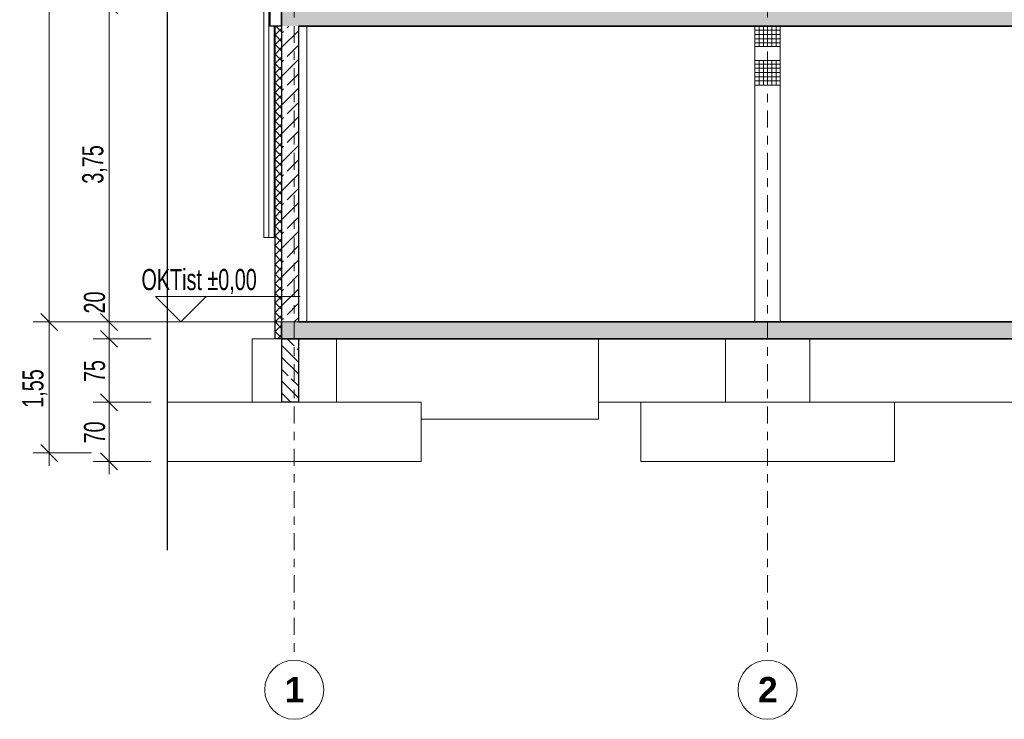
# Model space of a CAD drawing. Header units: metres. Extents: x -3.2 to 33.6, y -4.7 to 15.7.
# Tile 1 of 5: x -3.2 to 8.4, y -4.7 to 3.6. Entities that reach past the tile are written whole.
import ezdxf

# ---------------------------------------------------------------- set-up
doc = ezdxf.new("R2010")
doc.units = ezdxf.units.M
doc.header["$MEASUREMENT"] = 0
doc.linetypes.add('Raster', pattern=[0.4, 0.2, -0.1, 0, -0.1])
for name, color, linetype in [('Neubau_10 Fassade', 7, 'Continuous'), ('Neubau_10 Stütze', 7, 'Continuous'), ('Neubau_10 Wand Aussen', 7, 'Continuous'), ('Neubau_20 Decke Roh', 7, 'Continuous'), ('Neubau_20 Fundamente', 7, 'Continuous'), ('Neubau_20 Träger', 7, 'Continuous'), ('Neubau_50 Linien', 7, 'Continuous'), ('Neubau_86 Achsraster', 7, 'Continuous'), ('Neubau_93 1_100 Bemaßung', 7, 'Continuous')]:
    doc.layers.add(name, color=color, linetype=linetype)
doc.styles.add('ERSTELLTER_STIL_1', font='arialbd.ttf')
doc.styles.add('ERSTELLTER_STIL_2', font='GOTHIC.TTF', dxfattribs={"width": 0.7})
doc.dimstyles.new('ERSTELLTER_STIL__1', dxfattribs={"dimtxt": 0.25, "dimasz": 0.190285, "dimexe": 0.18, "dimexo": 0.5, "dimgap": 0, "dimtad": 1, "dimtih": 1, "dimtoh": 1, "dimzin": 0, "dimdsep": 46, "dimtxsty": 'ERSTELLTER_STIL_2', "dimblk": 'ARROWHEAD_6', "dimblk1": 'ARROWHEAD_6', "dimblk2": 'ARROWHEAD_6', "dimcen": 0.09, "dimclrd": 7, "dimclre": 7, "dimclrt": 7, "dimazin": 0, "dimtfac": 1, "dimtdec": 4, "dimtmove": 0, "dimatfit": 3, "dimfxl": 1, "dimtolj": 1, "dimtzin": 0, "dimarcsym": 0})
doc.dimstyles.new('ERSTELLTER_STIL__2', dxfattribs={"dimtxt": 0.25, "dimasz": 0.190285, "dimexe": 0.18, "dimexo": 0.5, "dimgap": 0, "dimtad": 1, "dimzin": 0, "dimdsep": 46, "dimtxsty": 'ERSTELLTER_STIL_2', "dimblk": 'ARROWHEAD_6', "dimblk1": 'ARROWHEAD_6', "dimblk2": 'ARROWHEAD_6', "dimcen": 0.09, "dimclrd": 7, "dimclre": 7, "dimclrt": 7, "dimazin": 0, "dimtfac": 1, "dimtdec": 4, "dimtmove": 0, "dimatfit": 3, "dimfxl": 1, "dimtolj": 1, "dimtzin": 0, "dimarcsym": 0})
pattern_1 = [(45, (0, 0), (-0.1697056, 0.1697056), []), (45, (-0.08485, 0.08485), (-0.1697056, 0.1697056), [0.18, -0.06])]
pattern_2 = [(0, (0, 0), (0, 0.05), []), (90, (0, 0), (-0.05, 0), [])]

# ---------------------------------------------------------------- blocks, each defined once
blk = doc.blocks.new('ARROWHEAD_6')
at = {"color": 0, "linetype": 'Continuous', "lineweight": 0}
for p, q in [((0, 0), (-1, 0)), ((-0.5, -0.5), (0.5, 0.5))]:
    blk.add_line(p, q, dxfattribs=at)
blk = doc.blocks.new('*D14')
at = {"layer": 'Neubau_93 1_100 Bemaßung', "color": 7, "linetype": 'Continuous', "lineweight": 13, "transparency": 16777216}
for p, q in [((-2.293, 3.85), (-2.092, 3.65)), ((-1.692, 3.75), (-2.38, 3.75)), ((-2.192, 0), (-2.192, 3.75)), ((-1.692, 0), (-2.38, 0)), ((-2.293, 0.1), (-2.092, -0.1)), ((-2.192, -0.15), (-2.192, 0))]:
    blk.add_line(p, q, dxfattribs=at)
at = {"layer": 'Neubau_93 1_100 Bemaßung', "color": 7, "lineweight": 13, "transparency": 16777216, "insert": (-2.213, 1.635), "char_height": 0.25, "attachment_point": 7, "rotation": 90, "style": 'ERSTELLTER_STIL_2'}
blk.add_mtext('\\A1;3,75', dxfattribs=at)
blk = doc.blocks.new('*D16')
at = {"layer": 'Neubau_93 1_100 Bemaßung', "color": 7, "linetype": 'Continuous', "lineweight": 13, "transparency": 16777216}
for p, q in [((-2.9, 12.2), (-2.9, 12.35)), ((-2.8, 12.1), (-3, 12.3)), ((-2.4, 12.2), (-3.088, 12.2)), ((-2.9, 0), (-2.9, 12.2)), ((-2.4, 0), (-3.088, 0)), ((-3, 0.1), (-2.8, -0.1)), ((-2.9, -0.15), (-2.9, 0))]:
    blk.add_line(p, q, dxfattribs=at)
at = {"layer": 'Neubau_93 1_100 Bemaßung', "color": 7, "lineweight": 13, "transparency": 16777216, "insert": (-2.921, 5.792), "char_height": 0.25, "attachment_point": 7, "rotation": 90, "style": 'ERSTELLTER_STIL_2'}
blk.add_mtext('\\A1;12,20', dxfattribs=at)
blk = doc.blocks.new('*D17')
at = {"layer": 'Neubau_93 1_100 Bemaßung', "color": 7, "linetype": 'Continuous', "lineweight": 13, "transparency": 16777216}
for p, q in [((-2.9, 0), (-2.9, 0.15)), ((-2.4, 0), (-3.088, 0)), ((-2.8, -0.1), (-3, 0.1)), ((-2.9, -1.55), (-2.9, 0)), ((-3, -1.45), (-2.8, -1.65)), ((-2.4, -1.55), (-3.088, -1.55)), ((-2.9, -1.7), (-2.9, -1.55))]:
    blk.add_line(p, q, dxfattribs=at)
at = {"layer": 'Neubau_93 1_100 Bemaßung', "color": 7, "lineweight": 13, "transparency": 16777216, "insert": (-2.921, -1.015), "char_height": 0.25, "attachment_point": 7, "rotation": 90, "style": 'ERSTELLTER_STIL_2'}
blk.add_mtext('\\A1;1,55', dxfattribs=at)
blk = doc.blocks.new('*D18')
at = {"layer": 'Neubau_93 1_100 Bemaßung', "color": 7, "linetype": 'Continuous', "lineweight": 13, "transparency": 16777216}
for p, q in [((-2.293, -0.85), (-2.092, -1.05)), ((-1.692, -0.95), (-2.38, -0.95)), ((-2.192, -1.65), (-2.192, -0.95)), ((-2.293, -1.55), (-2.092, -1.75)), ((-1.692, -1.65), (-2.38, -1.65)), ((-2.192, -1.8), (-2.192, -1.65))]:
    blk.add_line(p, q, dxfattribs=at)
at = {"layer": 'Neubau_93 1_100 Bemaßung', "color": 7, "lineweight": 13, "transparency": 16777216, "insert": (-2.236, -1.437), "char_height": 0.25, "attachment_point": 7, "rotation": 90, "style": 'ERSTELLTER_STIL_2'}
blk.add_mtext('\\A1;70', dxfattribs=at)
blk = doc.blocks.new('*D19')
at = {"layer": 'Neubau_93 1_100 Bemaßung', "color": 7, "linetype": 'Continuous', "lineweight": 13, "transparency": 16777216}
for p, q in [((-2.092, -0.3), (-2.293, -0.1)), ((-2.192, -0.95), (-2.192, -0.2)), ((-2.293, -0.85), (-2.092, -1.05)), ((-1.692, -0.95), (-2.38, -0.95))]:
    blk.add_line(p, q, dxfattribs=at)
at = {"layer": 'Neubau_93 1_100 Bemaßung', "color": 7, "lineweight": 13, "transparency": 16777216, "insert": (-2.236, -0.712), "char_height": 0.25, "attachment_point": 7, "rotation": 90, "style": 'ERSTELLTER_STIL_2'}
blk.add_mtext('\\A1;75', dxfattribs=at)
blk = doc.blocks.new('*D20')
at = {"layer": 'Neubau_93 1_100 Bemaßung', "color": 7, "linetype": 'Continuous', "lineweight": 13, "transparency": 16777216}
for p, q in [((-2.192, 0), (-2.192, 0.15)), ((-2.293, 0.1), (-2.092, -0.1)), ((-1.692, 0), (-2.38, 0)), ((-2.092, -0.3), (-2.293, -0.1)), ((-2.192, -0.2), (-2.192, 0)), ((-1.692, -0.2), (-2.38, -0.2)), ((-2.192, -0.95), (-2.192, -0.2))]:
    blk.add_line(p, q, dxfattribs=at)
at = {"layer": 'Neubau_93 1_100 Bemaßung', "color": 7, "lineweight": 13, "transparency": 16777216, "insert": (-2.236, 0.1), "char_height": 0.25, "attachment_point": 7, "rotation": 90, "style": 'ERSTELLTER_STIL_2'}
blk.add_mtext('\\A1;20', dxfattribs=at)

msp = doc.modelspace()

# ---------------------------------------------------------------- hatches: boundary and pattern name
at = {"layer": 'Neubau_10 Fassade', "linetype": 'Continuous', "lineweight": 0, "true_color": 0x000000}
h = msp.add_hatch(dxfattribs=at)
h.set_pattern_fill('DÄMMUNG_HART_1', color=18, style=0, pattern_type=2)
h.set_pattern_definition([(45, (0, 0), (-0.0565685, 0.0565685), []), (135, (0, 0), (0.0565685, 0.0565685), [])])
h.paths.add_polyline_path([(-0.23, 3.5), (-0.23, -0.2), (-0.15, -0.2), (-0.15, 3.5)])
at = {"layer": 'Neubau_10 Wand Aussen', "linetype": 'Continuous', "lineweight": 0, "true_color": 0x000000}
h = msp.add_hatch(dxfattribs=at)
h.set_pattern_fill('BETON_STAHLBETON', color=18, style=0, pattern_type=2)
h.set_pattern_definition(pattern_1)
h.paths.add_polyline_path([(-0.15, 0), (0.05, 0), (0.05, 3.5), (-0.15, 3.5)])
h = msp.add_hatch(dxfattribs=at)
h.set_pattern_fill('BETON_WU', color=18, style=0, pattern_type=2)
h.set_pattern_definition([(135, (0, 0), (0.21213, 0.21213), []), (135, (-0.0707, -0.0707), (0.21213, 0.21213), []), (135, (-0.14142, -0.14142), (0.21213, 0.21213), [0.15, -0.05])])
h.paths.add_polyline_path([(-0.15, -0.95), (0.05, -0.95), (0.05, -0.2), (-0.15, -0.2)])
at = {"layer": 'Neubau_20 Decke Roh', "linetype": 'Continuous', "lineweight": 0, "true_color": 0x000000}
h = msp.add_hatch(dxfattribs=at)
h.set_pattern_fill('BETON_STAHLBETON', color=18, style=0, pattern_type=2)
h.set_pattern_definition(pattern_1)
h.paths.add_polyline_path([(-0.15, 3.5), (28.15, 3.5), (28.15, 3.75), (-0.15, 3.75)])
h = msp.add_hatch(dxfattribs=at)
h.set_pattern_fill('BETON_STAHLBETON', color=18, style=0, pattern_type=2)
h.set_pattern_definition(pattern_1)
h.paths.add_polyline_path([(-0.15, -0.2), (29.95, -0.2), (29.95, 0), (-0.15, 0)])
at = {"layer": 'Neubau_20 Träger', "linetype": 'Continuous', "lineweight": 0, "true_color": 0x000000}
h = msp.add_hatch(dxfattribs=at)
h.set_pattern_fill('BETON_FERTIGTEIL_TRÄGER', color=18, style=0, pattern_type=2)
h.set_pattern_definition(pattern_2)
h.paths.add_polyline_path([(5.45, 3.5), (5.45, 3.259), (5.75, 3.259), (5.75, 3.5)])
h = msp.add_hatch(dxfattribs=at)
h.set_pattern_fill('BETON_FERTIGTEIL_TRÄGER', color=18, style=0, pattern_type=2)
h.set_pattern_definition(pattern_2)
h.paths.add_polyline_path([(5.45, 2.8), (5.75, 2.8), (5.75, 3.091), (5.45, 3.091)])

# ---------------------------------------------------------------- linework, layer by layer
at = {"layer": 'Neubau_10 Fassade', "color": 8, "linetype": 'Continuous', "lineweight": 18}
for p, q in [((-0.36, 1), (-0.36, 8.995)), ((-0.3, 1), (-0.3, 8.995)), ((-0.24, 1), (-0.24, 3.5)), ((-0.36, 1), (-0.3, 1)), ((-0.3, 1), (-0.24, 1))]:
    msp.add_line(p, q, dxfattribs=at)
at = {"layer": 'Neubau_10 Fassade', "color": 7, "linetype": 'Continuous', "lineweight": 25}
for p, q in [((-0.29, 8.995), (-0.29, 3.5)), ((-0.23, 3.5), (-0.29, 3.5)), ((-0.23, 3.5), (-0.23, -0.2)), ((-0.15, 3.5), (-0.23, 3.5)), ((-0.15, 3.5), (-0.15, 0)), ((-0.15, -0.2), (-0.23, -0.2))]:
    msp.add_line(p, q, dxfattribs=at)
at = {"layer": 'Neubau_10 Stütze', "color": 8, "linetype": 'Continuous', "lineweight": 18}
for p, q in [((0.15, 3.1), (0.15, 3.5)), ((0.15, 2.8), (0.15, 3.1)), ((0.15, 0), (0.15, 2.8)), ((5.45, 0), (5.45, 2.8)), ((5.75, 0), (5.75, 2.8))]:
    msp.add_line(p, q, dxfattribs=at)
at = {"layer": 'Neubau_10 Wand Aussen', "color": 7, "linetype": 'Continuous', "lineweight": 25}
for p, q in [((0.05, 3.5), (0.05, 0)), ((-0.15, -0.2), (-0.15, -0.95)), ((0.05, -0.2), (0.05, -0.95)), ((0.05, -0.95), (-0.15, -0.95))]:
    msp.add_line(p, q, dxfattribs=at)
at = {"layer": 'Neubau_10 Wand Aussen', "color": 8, "linetype": 'Continuous', "lineweight": 18}
for p, q in [((3.6, -0.95), (3.6, -0.2)), ((4.1, -0.95), (3.6, -0.95)), ((9.7, -0.95), (7.1, -0.95))]:
    msp.add_line(p, q, dxfattribs=at)
at = {"layer": 'Neubau_20 Decke Roh', "color": 7, "linetype": 'Continuous', "lineweight": 35}
for p, q in [((-0.15, 3.75), (-0.15, 3.5)), ((5.45, 3.5), (0.05, 3.5)), ((5.75, 3.5), (5.45, 3.5)), ((11.05, 3.5), (5.75, 3.5)), ((27.91, 0), (0.05, 0)), ((-0.15, 0), (-0.15, -0.2)), ((0.05, -0.2), (-0.15, -0.2)), ((26.35, -0.2), (0.05, -0.2))]:
    msp.add_line(p, q, dxfattribs=at)
at = {"layer": 'Neubau_20 Decke Roh', "color": 8, "linetype": 'Continuous', "lineweight": 18}
for p, q in [((3.6, -1.15), (3.6, -0.95)), ((1.5, -1.15), (3.6, -1.15))]:
    msp.add_line(p, q, dxfattribs=at)
at = {"layer": 'Neubau_20 Fundamente', "color": 8, "linetype": 'Continuous', "lineweight": 18}
for p, q in [((-0.5, -0.95), (-0.5, -0.2)), ((-0.5, -0.2), (-0.23, -0.2)), ((0.5, -0.95), (0.5, -0.2)), ((5.1, -0.95), (5.1, -0.2)), ((6.1, -0.95), (6.1, -0.2)), ((-1.5, -1.65), (-1.5, -0.95)), ((-1.5, -0.95), (-0.15, -0.95)), ((0.05, -0.95), (1.5, -0.95)), ((1.5, -1.65), (1.5, -0.95)), ((4.1, -1.65), (4.1, -0.95)), ((4.1, -0.95), (7.1, -0.95)), ((7.1, -1.65), (7.1, -0.95)), ((1.5, -1.65), (-1.5, -1.65)), ((7.1, -1.65), (4.1, -1.65))]:
    msp.add_line(p, q, dxfattribs=at)
at = {"layer": 'Neubau_20 Träger', "color": 7, "linetype": 'Continuous', "lineweight": 13}
for p, q in [((5.45, 3.5), (5.45, 3.259)), ((5.75, 3.5), (5.75, 3.259)), ((5.75, 3.259), (5.45, 3.259)), ((5.45, 3.091), (5.45, 2.8)), ((5.75, 3.091), (5.45, 3.091)), ((5.75, 3.091), (5.75, 2.8)), ((5.75, 2.8), (5.45, 2.8))]:
    msp.add_line(p, q, dxfattribs=at)
at = {"layer": 'Neubau_20 Träger', "color": 8, "linetype": 'Continuous', "lineweight": 18}
for p, q in [((5.45, 3.242), (5.45, 3.259)), ((5.45, 3.209), (5.45, 3.242)), ((5.45, 3.175), (5.45, 3.209)), ((5.45, 3.141), (5.45, 3.175)), ((5.75, 3.259), (5.75, 3.242)), ((5.75, 3.242), (5.75, 3.209)), ((5.75, 3.209), (5.75, 3.175)), ((5.75, 3.175), (5.75, 3.141)), ((5.45, 3.108), (5.45, 3.141)), ((5.45, 3.091), (5.45, 3.108)), ((5.75, 3.141), (5.75, 3.108)), ((5.75, 3.108), (5.75, 3.091))]:
    msp.add_line(p, q, dxfattribs=at)
at = {"layer": 'Neubau_50 Linien', "color": 7, "linetype": 'Continuous', "lineweight": 13}
msp.add_lwpolyline([(-2.79, 0), (33.602, 0)], dxfattribs=at)
at = {"layer": 'Neubau_86 Achsraster', "color": 7, "linetype": 'Raster', "lineweight": 13}
for p, q in [((0, 14), (0, -3)), ((5.6, 14), (5.6, -3)), ((0, -3), (0, -4)), ((5.6, -3), (5.6, -4))]:
    msp.add_line(p, q, dxfattribs=at)
at = {"layer": 'Neubau_86 Achsraster', "color": 7, "linetype": 'Continuous', "lineweight": 13, "flags": 128}
for points in [[(0, -4.7, 1), (0, -4, 1)], [(5.6, -4.7, 1), (5.6, -4, 1)]]:
    msp.add_lwpolyline(points, format="xyb", close=True, dxfattribs=at)
at = {"layer": 'Neubau_86 Achsraster', "color": 7, "linetype": 'Raster', "lineweight": 13}
for p in [(0, -3), (0, -3), (5.6, -3), (5.6, -3)]:
    msp.add_point(p, dxfattribs=at)
at = {"layer": 'Neubau_93 1_100 Bemaßung', "color": 7, "linetype": 'Continuous', "lineweight": 18}
for p, q in [((-1.341, 0), (-1.641, 0.3)), ((-1.641, 0.3), (-1.041, 0.3)), ((-1.041, 0.3), (-1.341, 0)), ((-1.041, 0.3), (0.07, 0.3))]:
    msp.add_line(p, q, dxfattribs=at)
at = {"layer": 'Neubau_93 1_100 Bemaßung', "color": 7, "linetype": 'Continuous', "lineweight": 13}
for q in [(-1.566, 0), (-1.116, 0)]:
    msp.add_line((-1.341, 0), q, dxfattribs=at)

# ---------------------------------------------------------------- texts
at = {"layer": 'Neubau_86 Achsraster', "color": 7, "lineweight": 13, "char_height": 0.3, "attachment_point": 1, "style": 'ERSTELLTER_STIL_1'}
for s, insert in [('\\A1;\\pt0;1', (-0.114, -4.2)), ('\\A1;\\pt0;2', (5.486, -4.2))]:
    msp.add_mtext(s, dxfattribs=dict(at, insert=insert))
at = {"layer": 'Neubau_93 1_100 Bemaßung', "color": 7, "lineweight": 18, "insert": (-1.808, 0.33), "char_height": 0.25, "attachment_point": 7, "style": 'ERSTELLTER_STIL_2'}
msp.add_mtext('\\A1;OKTist ±0,00', dxfattribs=at)

# ---------------------------------------------------------------- dimensions: what is measured, and where the dimension line sits
at = {"layer": 'Neubau_93 1_100 Bemaßung', "color": 7, "linetype": 'Continuous', "lineweight": 13}
for base, p1, p2, picture, middle in [((-2.9, 12.2), (1.654, 0), (1.654, 12.2), '*D16', (-3.075, 6.211)), ((-2.192, 3.75), (-1.5, 0), (-1.5, 3.75), '*D14', (-2.367, 1.959)), ((-2.192, 0), (-0.5, -0.2), (-0.23, 0), '*D20', (-2.367, 0.29)), ((-2.9, 0), (0, -1.55), (0.05, 0), '*D17', (-3.075, -0.691)), ((-2.192, -0.2), (-1.5, -0.95), (-0.5, -0.2), '*D19', (-2.367, -0.522)), ((-2.192, -0.95), (-1.5, -1.65), (-1.5, -0.95), '*D18', (-2.367, -1.247))]:
    dim = msp.add_linear_dim(base=base, p1=p1, p2=p2, angle=90, dimstyle='ERSTELLTER_STIL__2', dxfattribs=at)
    dim.commit()
    dim.dimension.update_dxf_attribs({"geometry": picture, "text_midpoint": middle, "dimtype": 160, "text_rotation": 90})
for base, p1, p2, location in [((-1.5, 12.272879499), (-1.5, 3.75), (-1.5, -2.4), (-1.415935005, 12.447879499)), ((-1.5, 12.272879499), (-1.5, -2.4), (-1.5, -3.2), (-1.415935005, 12.447879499)), ((-1.5, 12.25), (-1.5, 0), (-1.5, -3.2), (-1.415935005, 12.425))]:
    msp.add_linear_dim(base=base, p1=p1, p2=p2, location=location, dimstyle='ERSTELLTER_STIL__1', dxfattribs=at).render()

doc.saveas('drawing.dxf')
